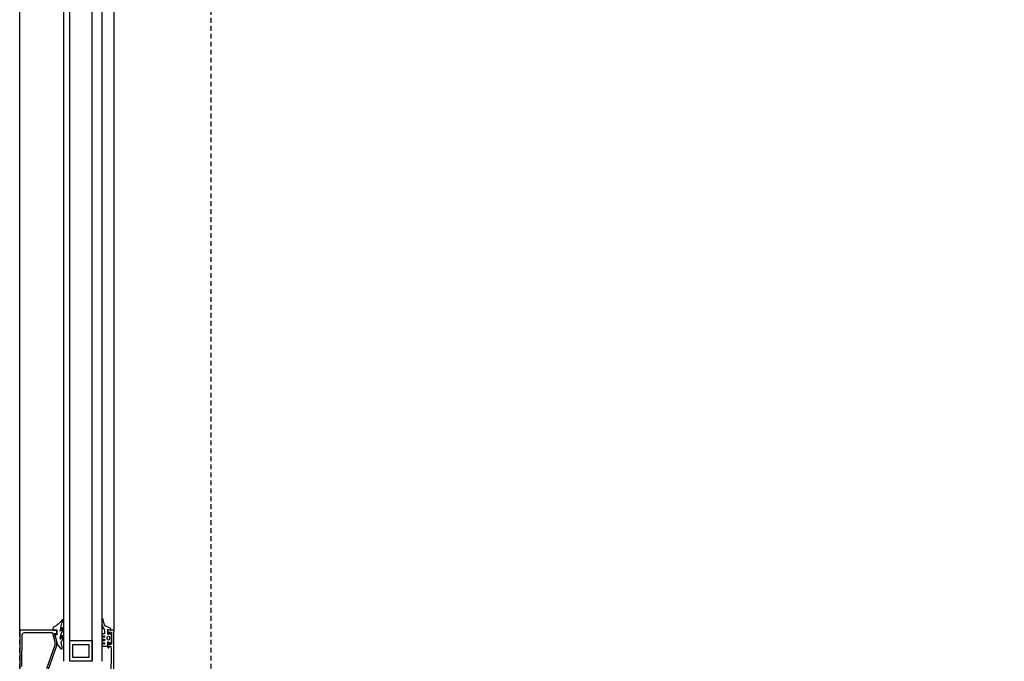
# Model space of a CAD drawing. Header units: millimetres. Extents: x 69081 to 158617, y -37521 to -9534.
# Tile 86 of 256: x 113713 to 113775, y -20523 to -20482. Entities that reach past the tile are written whole.
import ezdxf

# ---------------------------------------------------------------- set-up
doc = ezdxf.new("R2010")
doc.units = ezdxf.units.MM
doc.linetypes.add('DP', pattern=[0.5, 0.3, -0.2])
doc.linetypes.add('KRE-SR', pattern=[0.2, 0.12, -0.08])
for name, color, linetype in [('BA_drz', 7, 'Continuous'), ('JS_PODCIĄGI', 1, 'DP'), ('RI-PROFILE', 8, 'Continuous')]:
    doc.layers.add(name, color=color, linetype=linetype)

# ---------------------------------------------------------------- blocks, each defined once
blk = doc.blocks.new('d 90+45')
at = {"layer": 'RI-PROFILE'}
for p, q in [((31277.022, -30920.927), (31277.022, -30838.138)), ((31277.622, -30838.138), (31277.622, -30920.927)), ((31272.482, -30919.032), (31272.482, -30840.032)), ((31278.382, -30840.032), (31278.382, -30919.032))]:
    blk.add_line(p, q, dxfattribs=at)
blk.add_lwpolyline([(31275.622, -30920.927), (31275.622, -30838.138), (31275.222, -30838.138), (31275.222, -30920.927)], dxfattribs=at)
for points in [[(31277.802, -30918.996), (31277.802, -30919.18, -0.414214), (31277.782, -30919.2), (31277.642, -30919.2, 0.414214), (31277.622, -30919.22), (31277.622, -30919.3, 0.414214), (31277.642, -30919.32), (31277.782, -30919.32, -0.414214), (31277.802, -30919.34), (31277.802, -30919.4, -0.414214), (31277.782, -30919.42), (31277.642, -30919.42, 0.414214), (31277.622, -30919.44), (31277.622, -30919.52, 0.414214), (31277.642, -30919.54), (31277.782, -30919.54, -0.414214), (31277.802, -30919.56), (31277.802, -30919.62, -0.414214), (31277.782, -30919.64), (31277.642, -30919.64, 0.414208), (31277.622, -30919.66), (31277.622, -30919.74, 0.414219), (31277.642, -30919.76), (31277.782, -30919.76, -0.414214), (31277.802, -30919.78), (31277.802, -30919.84, -0.414214), (31277.782, -30919.86), (31277.642, -30919.86, 0.413901), (31277.622, -30919.88), (31277.622, -30919.96, 0.410424), (31277.642, -30919.98), (31278.002, -30919.98), (31278.002, -30919.731), (31278.002, -30919.731), (31278.091, -30919.731), (31278.12, -30919.782, 0.392584), (31278.156, -30919.788), (31278.242, -30919.703), (31278.242, -30919.261), (31278.158, -30919.177, 0.342583), (31278.126, -30919.178), (31278.091, -30919.23), (31278.002, -30919.23), (31278.002, -30918.96), (31278.222, -30918.96), (31278.193, -30918.866), (31277.846, -30918.692, -0.146205), (31277.771, -30918.565), (31277.753, -30918.495), (31277.72, -30918.335), (31277.713, -30918.278, 0.694648), (31277.622, -30918.312), (31277.622, -30918.472), (31277.634, -30918.584, 0.091297), (31277.716, -30918.855), (31277.79, -30918.948, -0.148233)], [(31275.18, -30919.494), (31275.193, -30919.406, 1), (31275.126, -30919.335, 0.221584), (31275.1, -30919.364), (31275.077, -30919.454), (31275.053, -30919.52), (31275.044, -30919.529), (31275.027, -30919.527, -0.175319), (31275.16, -30919.063), (31275.192, -30918.954), (31275.189, -30918.903, 1), (31275.14, -30918.825, 0.317302), (31275.099, -30918.859), (31275.089, -30918.934), (31275.059, -30919.012), (31275.054, -30919.025), (31275.041, -30919.025), (31275.028, -30919.026, -0.074745), (31275.19, -30918.389, 1), (31275.141, -30918.327, 0.20561), (31275.124, -30918.344, -0.095737), (31274.622, -30918.787, 0.250819), (31274.552, -30918.982), (31274.802, -30918.982), (31274.802, -30919.216), (31274.802, -30919.262), (31274.691, -30919.262), (31274.705, -30919.326), (31274.795, -30919.694, 0.13918), (31275.069, -30920.138, 0.962884), (31275.153, -30920.053, -0.084626), (31275.107, -30919.863, -0.323058), (31275.131, -30919.649), (31275.151, -30919.597), (31275.157, -30919.58, 0.058863)]]:
    blk.add_lwpolyline(points, format="xyb", close=True, dxfattribs=at)
for points in [[(31274.281, -30921.409), (31274.802, -30919.929), (31274.802, -30919.694), (31274.74, -30919.465), (31274.662, -30919.172), (31274.802, -30919.172), (31274.802, -30919.032, 0.418945), (31274.751, -30918.982), (31272.532, -30918.982, 0.414214), (31272.482, -30919.032), (31272.482, -30921.432, 0.414214)], [(31272.612, -30921.251), (31272.628, -30919.279, -0.405463), (31272.776, -30919.13), (31274.483, -30919.112, -0.287858), (31274.529, -30919.139), (31274.682, -30919.71), (31274.682, -30919.908), (31274.161, -30921.388)], [(31278.382, -30929.132), (31278.382, -30919.032, 0.414214), (31278.332, -30918.982), (31278.052, -30918.982, 0.414214), (31278.002, -30919.032), (31278.002, -30919.192, 0.99805), (31278.082, -30919.192), (31278.082, -30919.102), (31278.192, -30919.102, -0.414214), (31278.242, -30919.152), (31278.242, -30919.812, -0.414214), (31278.192, -30919.862), (31278.082, -30919.862), (31278.082, -30919.862), (31278.082, -30919.772, 0.998176), (31278.002, -30919.772), (31278.002, -30920.042, 1.000716), (31278.082, -30920.042), (31278.082, -30919.982), (31278.152, -30919.982, -0.414214), (31278.202, -30920.032), (31278.202, -30920.082), (31278.217, -30920.082), (31278.202, -30922.102, -0.412055)], [(31277.972, -30919.418, -0.855905), (31278.117, -30919.418), (31278.117, -30919.536, -0.885646), (31277.972, -30919.536), (31277.972, -30919.418)]]:
    blk.add_lwpolyline(points, format="xyb", dxfattribs=at)
for points in [[(31275.622, -30919.627), (31277.022, -30919.627), (31277.022, -30920.927), (31275.622, -30920.927)], [(31276.822, -30920.677), (31275.822, -30920.677), (31275.822, -30919.877), (31276.822, -30919.877)]]:
    blk.add_lwpolyline(points, close=True, dxfattribs=at)
at = {"layer": 'RI-PROFILE', "linetype": 'KRE-SR'}
blk.add_arc((31280.395, -30929.741), 97.859, 4.67775, 90, dxfattribs=at)
at = {"layer": 'RI-PROFILE'}
for p in [(31274.802, -30918.982), (31274.802, -30918.982), (31278.002, -30918.96), (31278.002, -30918.982), (31278.242, -30919.482), (31278.382, -30918.982), (31278.002, -30919.731)]:
    blk.add_point(p, dxfattribs=at)

msp = doc.modelspace()

# ---------------------------------------------------------------- linework, layer by layer
at = {"layer": 'JS_PODCIĄGI', "lineweight": -3}
for p, q in [((113713.1415, -20536.5941), (113713.1415, -20375.5941)), ((113725.1415, -20536.5941), (113725.1415, -20375.5941))]:
    msp.add_line(p, q, dxfattribs=at)

# ---------------------------------------------------------------- block references
at = {"layer": 'BA_drz'}
msp.add_blockref('d 90+45', (82440.6584, 10398.2881), dxfattribs=at)

doc.saveas('drawing.dxf')
